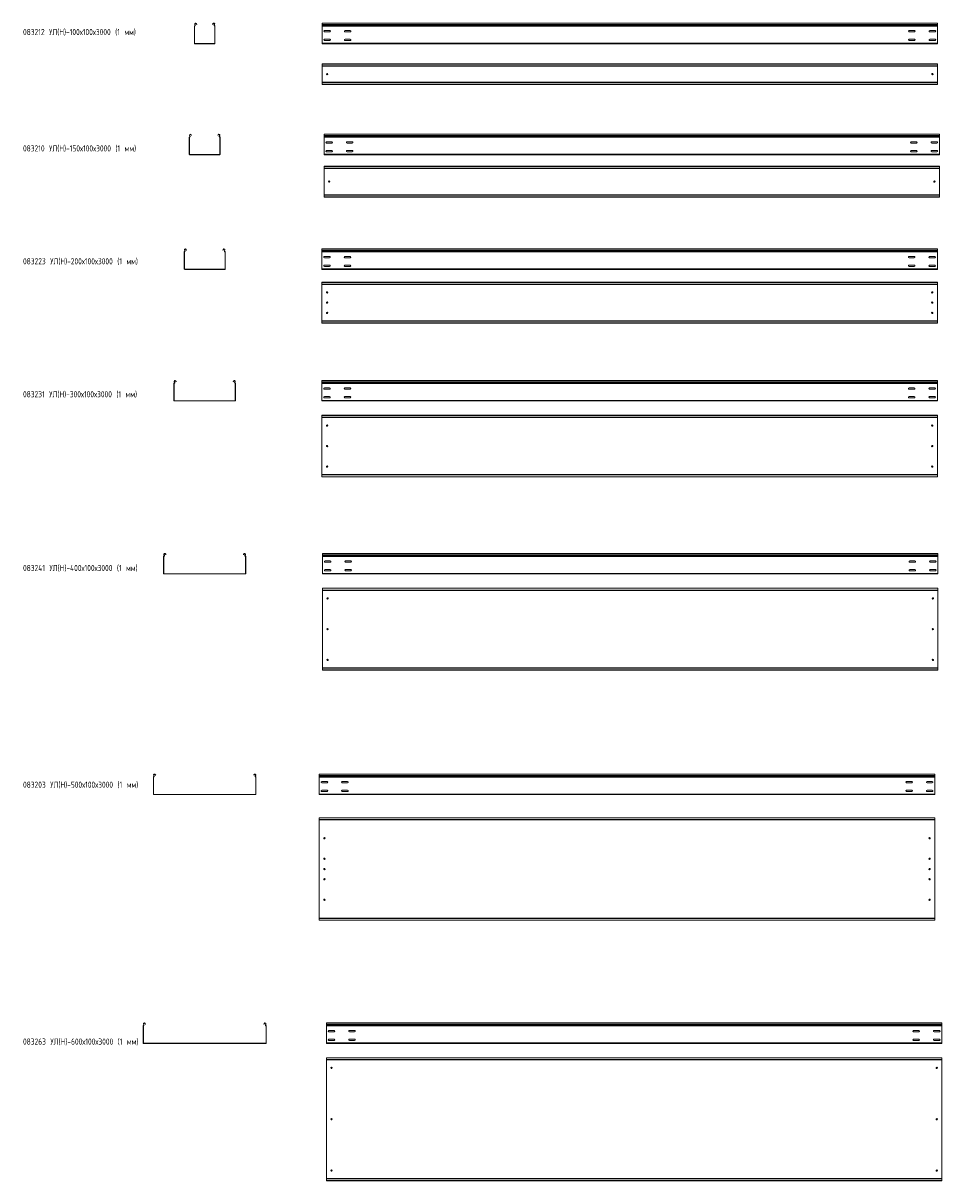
# Model space of a CAD drawing. Header units: millimetres. Extents: x -789 to 3689, y -6202 to -562.
import ezdxf

# ---------------------------------------------------------------- set-up
doc = ezdxf.new("R2010")
doc.units = ezdxf.units.MM
doc.styles.add('SLDTEXTSTYLE0', font='TXT', dxfattribs={"width": 0.7, "bigfont": 'bigfont'})

msp = doc.modelspace()

# ---------------------------------------------------------------- linework, layer by layer
at = {"color": 7, "linetype": 'Continuous', "lineweight": 15}
for p, q in [((3668.3, -562.5), (668.3, -562.5)), ((668.3, -569.1), (668.3, -562.5)), ((3668.3, -569.1), (3668.3, -562.5)), ((47.2, -576.8), (46.2, -576.8)), ((46.2, -660), (46.2, -576.8)), ((47.2, -660), (47.2, -576.8)), ((47.5, -575.1), (47.8, -576)), ((48.6, -568.6), (47.7, -569.1)), ((49, -571.5), (47.7, -569.1)), ((49.9, -571), (48.6, -568.6)), ((49, -571.5), (49.9, -571)), ((55.6, -564.9), (54.8, -565.3)), ((54.8, -565.3), (56.5, -568.6)), ((55.6, -564.9), (57.4, -568.1)), ((57.4, -568.1), (56.5, -568.6)), ((135, -568.1), (136.7, -564.9)), ((135.8, -568.6), (135, -568.1)), ((135.8, -568.6), (137.6, -565.3)), ((137.6, -565.3), (136.7, -564.9)), ((143.8, -568.6), (142.5, -571)), ((142.5, -571), (143.4, -571.5)), ((144.6, -569.1), (143.4, -571.5)), ((144.6, -569.1), (143.8, -568.6)), ((144.9, -575.1), (144.6, -576)), ((146.2, -576.8), (145.2, -576.8)), ((145.2, -576.8), (145.2, -660)), ((146.2, -576.8), (146.2, -660)), ((3668.3, -569.1), (668.3, -569.1)), ((668.3, -571.5), (668.3, -569.1)), ((3668.3, -571.5), (668.3, -571.5)), ((668.3, -575.1), (668.3, -571.5)), ((3668.3, -575.1), (668.3, -575.1)), ((668.3, -576.8), (668.3, -575.1)), ((3668.3, -576.8), (668.3, -576.8)), ((668.3, -660), (668.3, -576.8)), ((706, -598.7), (680.5, -598.7)), ((680.5, -605.2), (706, -605.2)), ((806, -598.7), (780.5, -598.7)), ((780.5, -605.2), (806, -605.2)), ((3530.5, -598.7), (3556, -598.7)), ((3556, -605.2), (3530.5, -605.2)), ((3630.5, -598.7), (3656, -598.7)), ((3656, -605.2), (3630.5, -605.2)), ((3668.3, -571.5), (3668.3, -569.1)), ((3668.3, -575.1), (3668.3, -571.5)), ((3668.3, -576.8), (3668.3, -575.1)), ((3668.3, -660), (3668.3, -576.8)), ((46.2, -660), (47.2, -660)), ((48.7, -661.5), (48.7, -662.5)), ((143.7, -661.5), (48.7, -661.5)), ((143.7, -662.5), (48.7, -662.5)), ((143.7, -662.5), (143.7, -661.5)), ((145.2, -660), (146.2, -660)), ((3668.3, -660), (668.3, -660)), ((668.3, -662.5), (668.3, -660)), ((3668.3, -662.5), (668.3, -662.5)), ((706, -641.2), (680.5, -641.2)), ((680.5, -647.7), (706, -647.7)), ((806, -641.2), (780.5, -641.2)), ((780.5, -647.7), (806, -647.7)), ((3530.5, -641.2), (3556, -641.2)), ((3556, -647.7), (3530.5, -647.7)), ((3630.5, -641.2), (3656, -641.2)), ((3656, -647.7), (3630.5, -647.7)), ((3668.3, -662.5), (3668.3, -660)), ((3668.3, -760.7), (668.3, -760.7)), ((668.3, -761.7), (668.3, -760.7)), ((3668.3, -761.7), (668.3, -761.7)), ((668.3, -770.2), (668.3, -761.7)), ((3668.3, -770.2), (668.3, -770.2)), ((668.3, -772), (668.3, -770.2)), ((3668.3, -772), (668.3, -772)), ((668.3, -772), (668.3, -849.5)), ((3668.3, -761.7), (3668.3, -760.7)), ((3668.3, -770.2), (3668.3, -761.7)), ((3668.3, -772), (3668.3, -770.2)), ((3668.3, -772), (3668.3, -849.5)), ((3668.3, -849.5), (668.3, -849.5)), ((668.3, -851.3), (668.3, -849.5)), ((3668.3, -851.3), (668.3, -851.3)), ((668.3, -859.7), (668.3, -851.3)), ((668.3, -859.7), (3668.3, -859.7)), ((668.3, -860.7), (668.3, -859.7)), ((3668.3, -860.7), (668.3, -860.7)), ((3668.3, -851.3), (3668.3, -849.5)), ((3668.3, -859.7), (3668.3, -851.3)), ((3668.3, -860.7), (3668.3, -859.7)), ((22.2, -1118.2), (21.2, -1118.2)), ((21.2, -1201.4), (21.2, -1118.2)), ((22.2, -1201.4), (22.2, -1118.2)), ((22.5, -1116.4), (22.8, -1117.4)), ((23.6, -1110), (22.7, -1110.5)), ((24, -1112.9), (22.7, -1110.5)), ((24.9, -1112.4), (23.6, -1110)), ((24, -1112.9), (24.9, -1112.4)), ((30.6, -1106.2), (29.8, -1106.7)), ((29.8, -1106.7), (31.5, -1110)), ((30.6, -1106.2), (32.4, -1109.5)), ((32.4, -1109.5), (31.5, -1110)), ((160, -1109.5), (161.7, -1106.2)), ((160.8, -1110), (160, -1109.5)), ((160.8, -1110), (162.6, -1106.7)), ((162.6, -1106.7), (161.7, -1106.2)), ((168.8, -1110), (167.5, -1112.4)), ((167.5, -1112.4), (168.4, -1112.9)), ((169.6, -1110.5), (168.4, -1112.9)), ((169.6, -1110.5), (168.8, -1110)), ((169.9, -1116.4), (169.6, -1117.4)), ((171.2, -1118.2), (170.2, -1118.2)), ((170.2, -1118.2), (170.2, -1201.4)), ((171.2, -1118.2), (171.2, -1201.4)), ((3677.8, -1103.9), (677.8, -1103.9)), ((677.8, -1110.5), (677.8, -1103.9)), ((3677.8, -1110.5), (677.8, -1110.5)), ((677.8, -1112.9), (677.8, -1110.5)), ((3677.8, -1112.9), (677.8, -1112.9)), ((677.8, -1116.4), (677.8, -1112.9)), ((3677.8, -1116.4), (677.8, -1116.4)), ((677.8, -1118.2), (677.8, -1116.4)), ((3677.8, -1118.2), (677.8, -1118.2)), ((677.8, -1201.4), (677.8, -1118.2)), ((3677.8, -1110.5), (3677.8, -1103.9)), ((3677.8, -1112.9), (3677.8, -1110.5)), ((3677.8, -1116.4), (3677.8, -1112.9)), ((3677.8, -1118.2), (3677.8, -1116.4)), ((3677.8, -1201.4), (3677.8, -1118.2)), ((715.6, -1140.1), (690.1, -1140.1)), ((690.1, -1146.6), (715.6, -1146.6)), ((715.6, -1182.6), (690.1, -1182.6)), ((815.6, -1140.1), (790.1, -1140.1)), ((790.1, -1146.6), (815.6, -1146.6)), ((815.6, -1182.6), (790.1, -1182.6)), ((3540.1, -1140.1), (3565.6, -1140.1)), ((3565.6, -1146.6), (3540.1, -1146.6)), ((3540.1, -1182.6), (3565.6, -1182.6)), ((3640.1, -1140.1), (3665.6, -1140.1)), ((3665.6, -1146.6), (3640.1, -1146.6)), ((3640.1, -1182.6), (3665.6, -1182.6)), ((21.2, -1201.4), (22.2, -1201.4)), ((23.7, -1202.9), (23.7, -1203.9)), ((168.7, -1202.9), (23.7, -1202.9)), ((168.7, -1203.9), (23.7, -1203.9)), ((168.7, -1203.9), (168.7, -1202.9)), ((170.2, -1201.4), (171.2, -1201.4)), ((3677.8, -1201.4), (677.8, -1201.4)), ((677.8, -1203.9), (677.8, -1201.4)), ((3677.8, -1203.9), (677.8, -1203.9)), ((690.1, -1189.1), (715.6, -1189.1)), ((790.1, -1189.1), (815.6, -1189.1)), ((3565.6, -1189.1), (3540.1, -1189.1)), ((3665.6, -1189.1), (3640.1, -1189.1)), ((3677.8, -1203.9), (3677.8, -1201.4)), ((3677.8, -1259.6), (677.8, -1259.6)), ((677.8, -1260.6), (677.8, -1259.6)), ((3677.8, -1260.6), (677.8, -1260.6)), ((677.8, -1269.1), (677.8, -1260.6)), ((3677.8, -1269.1), (677.8, -1269.1)), ((677.8, -1270.8), (677.8, -1269.1)), ((3677.8, -1270.8), (677.8, -1270.8)), ((677.8, -1270.8), (677.8, -1398.4)), ((3677.8, -1260.6), (3677.8, -1259.6)), ((3677.8, -1269.1), (3677.8, -1260.6)), ((3677.8, -1270.8), (3677.8, -1269.1)), ((3677.8, -1270.8), (3677.8, -1398.4)), ((3677.8, -1398.4), (677.8, -1398.4)), ((677.8, -1400.1), (677.8, -1398.4)), ((3677.8, -1400.1), (677.8, -1400.1)), ((677.8, -1408.6), (677.8, -1400.1)), ((677.8, -1408.6), (3677.8, -1408.6)), ((677.8, -1409.6), (677.8, -1408.6)), ((3677.8, -1409.6), (677.8, -1409.6)), ((3677.8, -1400.1), (3677.8, -1398.4)), ((3677.8, -1408.6), (3677.8, -1400.1)), ((3677.8, -1409.6), (3677.8, -1408.6)), ((-2.8, -1676.7), (-3.8, -1676.7)), ((-3.8, -1759.8), (-3.8, -1676.7)), ((-2.8, -1759.8), (-2.8, -1676.7)), ((-2.5, -1674.9), (-2.2, -1675.9)), ((-1.4, -1668.5), (-2.3, -1669)), ((-1, -1671.3), (-2.3, -1669)), ((-0.1, -1670.9), (-1.4, -1668.5)), ((-1, -1671.3), (-0.1, -1670.9)), ((5.6, -1664.7), (4.8, -1665.2)), ((4.8, -1665.2), (5.1, -1665.8)), ((5.1, -1665.8), (6, -1665.3)), ((6.5, -1668.5), (5.1, -1665.8)), ((5.6, -1664.7), (6, -1665.3)), ((6, -1665.3), (7.4, -1668)), ((7.4, -1668), (6.5, -1668.5)), ((185, -1668), (186.4, -1665.3)), ((185.8, -1668.5), (185, -1668)), ((187.3, -1665.8), (185.8, -1668.5)), ((186.4, -1665.3), (186.7, -1664.7)), ((186.4, -1665.3), (187.3, -1665.8)), ((187.6, -1665.2), (186.7, -1664.7)), ((187.3, -1665.8), (187.6, -1665.2)), ((193.8, -1668.5), (192.5, -1670.9)), ((192.5, -1670.9), (193.4, -1671.3)), ((194.6, -1669), (193.4, -1671.3)), ((194.6, -1669), (193.8, -1668.5)), ((194.9, -1674.9), (194.6, -1675.9)), ((196.2, -1676.7), (195.2, -1676.7)), ((195.2, -1676.7), (195.2, -1759.8)), ((196.2, -1676.7), (196.2, -1759.8)), ((3667.4, -1662.3), (667.4, -1662.3)), ((667.4, -1669), (667.4, -1662.3)), ((3667.4, -1669), (667.4, -1669)), ((667.4, -1671.3), (667.4, -1669)), ((3667.4, -1671.3), (667.4, -1671.3)), ((667.4, -1674.9), (667.4, -1671.3)), ((3667.4, -1674.9), (667.4, -1674.9)), ((667.4, -1676.7), (667.4, -1674.9)), ((3667.4, -1676.7), (667.4, -1676.7)), ((667.4, -1759.8), (667.4, -1676.7)), ((3667.4, -1669), (3667.4, -1662.3)), ((3667.4, -1671.3), (3667.4, -1669)), ((3667.4, -1674.9), (3667.4, -1671.3)), ((3667.4, -1676.7), (3667.4, -1674.9)), ((3667.4, -1759.8), (3667.4, -1676.7)), ((705.1, -1698.6), (679.6, -1698.6)), ((679.6, -1705.1), (705.1, -1705.1)), ((705.1, -1741.1), (679.6, -1741.1)), ((679.6, -1747.6), (705.1, -1747.6)), ((805.1, -1698.6), (779.6, -1698.6)), ((779.6, -1705.1), (805.1, -1705.1)), ((805.1, -1741.1), (779.6, -1741.1)), ((779.6, -1747.6), (805.1, -1747.6)), ((3529.6, -1698.6), (3555.1, -1698.6)), ((3555.1, -1705.1), (3529.6, -1705.1)), ((3529.6, -1741.1), (3555.1, -1741.1)), ((3555.1, -1747.6), (3529.6, -1747.6)), ((3629.6, -1698.6), (3655.1, -1698.6)), ((3655.1, -1705.1), (3629.6, -1705.1)), ((3629.6, -1741.1), (3655.1, -1741.1)), ((3655.1, -1747.6), (3629.6, -1747.6)), ((-3.8, -1759.8), (-2.8, -1759.8)), ((-1.3, -1761.3), (-1.3, -1762.3)), ((193.7, -1761.3), (-1.3, -1761.3)), ((193.7, -1762.3), (-1.3, -1762.3)), ((193.7, -1762.3), (193.7, -1761.3)), ((195.2, -1759.8), (196.2, -1759.8)), ((3667.4, -1759.8), (667.4, -1759.8)), ((667.4, -1762.3), (667.4, -1759.8)), ((3667.4, -1762.3), (667.4, -1762.3)), ((3667.4, -1762.3), (3667.4, -1759.8)), ((3667.4, -1824.2), (667.4, -1824.2)), ((667.4, -1825.2), (667.4, -1824.2)), ((3667.4, -1825.2), (667.4, -1825.2)), ((667.4, -1833.6), (667.4, -1825.2)), ((3667.4, -1833.6), (667.4, -1833.6)), ((667.4, -1834), (667.4, -1833.6)), ((667.4, -1834), (670.4, -1835.4)), ((667.4, -1834), (667.4, -2014.4)), ((3664.4, -1835.4), (670.4, -1835.4)), ((3664.4, -1835.4), (3667.4, -1834)), ((3667.4, -1825.2), (3667.4, -1824.2)), ((3667.4, -1833.6), (3667.4, -1825.2)), ((3667.4, -1834), (3667.4, -1833.6)), ((3667.4, -1834), (3667.4, -2014.4)), ((670.4, -2013), (667.4, -2014.4)), ((667.4, -2014.7), (667.4, -2014.4)), ((3667.4, -2014.7), (667.4, -2014.7)), ((667.4, -2023.2), (667.4, -2014.7)), ((667.4, -2023.2), (3667.4, -2023.2)), ((667.4, -2024.2), (667.4, -2023.2)), ((3667.4, -2024.2), (667.4, -2024.2)), ((3664.4, -2013), (670.4, -2013)), ((3667.4, -2014.4), (3664.4, -2013)), ((3667.4, -2014.7), (3667.4, -2014.4)), ((3667.4, -2023.2), (3667.4, -2014.7)), ((3667.4, -2024.2), (3667.4, -2023.2)), ((-51.4, -2309.4), (-52.3, -2309.8)), ((-51, -2312.2), (-52.3, -2309.8)), ((-50.1, -2311.8), (-51.4, -2309.4)), ((-51, -2312.2), (-50.1, -2311.8)), ((-44.4, -2305.6), (-45.2, -2306.1)), ((-45.2, -2306.1), (-44.9, -2306.7)), ((-44.9, -2306.7), (-44, -2306.2)), ((-43.5, -2309.3), (-44.9, -2306.7)), ((-44.4, -2305.6), (-44, -2306.2)), ((-44, -2306.2), (-42.6, -2308.9)), ((-42.6, -2308.9), (-43.5, -2309.3)), ((235, -2308.9), (236.4, -2306.2)), ((235.8, -2309.3), (235, -2308.9)), ((237.3, -2306.7), (235.8, -2309.3)), ((236.4, -2306.2), (236.7, -2305.6)), ((236.4, -2306.2), (237.3, -2306.7)), ((237.6, -2306.1), (236.7, -2305.6)), ((237.3, -2306.7), (237.6, -2306.1)), ((243.8, -2309.4), (242.5, -2311.8)), ((242.5, -2311.8), (243.4, -2312.2)), ((244.6, -2309.8), (243.4, -2312.2)), ((244.6, -2309.8), (243.8, -2309.4)), ((3667.5, -2303.2), (667.5, -2303.2)), ((667.5, -2309.8), (667.5, -2303.2)), ((3667.5, -2309.8), (667.5, -2309.8)), ((667.5, -2312.2), (667.5, -2309.8)), ((3667.5, -2312.2), (667.5, -2312.2)), ((667.5, -2315.8), (667.5, -2312.2)), ((3667.5, -2309.8), (3667.5, -2303.2)), ((3667.5, -2312.2), (3667.5, -2309.8)), ((3667.5, -2315.8), (3667.5, -2312.2)), ((-52.8, -2317.5), (-53.8, -2317.5)), ((-53.8, -2400.7), (-53.8, -2317.5)), ((-52.8, -2400.7), (-52.8, -2317.5)), ((-52.5, -2315.8), (-52.2, -2316.8)), ((244.9, -2315.8), (244.6, -2316.8)), ((246.2, -2317.5), (245.2, -2317.5)), ((245.2, -2317.5), (245.2, -2400.7)), ((246.2, -2317.5), (246.2, -2400.7)), ((3667.5, -2315.8), (667.5, -2315.8)), ((667.5, -2317.5), (667.5, -2315.8)), ((3667.5, -2317.5), (667.5, -2317.5)), ((667.5, -2400.7), (667.5, -2317.5)), ((705.2, -2339.5), (679.7, -2339.5)), ((679.7, -2346), (705.2, -2346)), ((805.2, -2339.5), (779.7, -2339.5)), ((779.7, -2346), (805.2, -2346)), ((3529.7, -2339.5), (3555.2, -2339.5)), ((3555.2, -2346), (3529.7, -2346)), ((3629.7, -2339.5), (3655.2, -2339.5)), ((3655.2, -2346), (3629.7, -2346)), ((3667.5, -2317.5), (3667.5, -2315.8)), ((3667.5, -2400.7), (3667.5, -2317.5)), ((-53.8, -2400.7), (-52.8, -2400.7)), ((-51.3, -2402.2), (-51.3, -2403.2)), ((243.7, -2402.2), (-51.3, -2402.2)), ((243.7, -2403.2), (-51.3, -2403.2)), ((243.7, -2403.2), (243.7, -2402.2)), ((245.2, -2400.7), (246.2, -2400.7)), ((3667.5, -2400.7), (667.5, -2400.7)), ((667.5, -2403.2), (667.5, -2400.7)), ((3667.5, -2403.2), (667.5, -2403.2)), ((705.2, -2382), (679.7, -2382)), ((679.7, -2388.5), (705.2, -2388.5)), ((805.2, -2382), (779.7, -2382)), ((779.7, -2388.5), (805.2, -2388.5)), ((3529.7, -2382), (3555.2, -2382)), ((3555.2, -2388.5), (3529.7, -2388.5)), ((3629.7, -2382), (3655.2, -2382)), ((3655.2, -2388.5), (3629.7, -2388.5)), ((3667.5, -2403.2), (3667.5, -2400.7)), ((3667.5, -2473), (667.5, -2473)), ((667.5, -2474), (667.5, -2473)), ((3667.5, -2474), (667.5, -2474)), ((667.5, -2482.5), (667.5, -2474)), ((3667.5, -2474), (3667.5, -2473)), ((3667.5, -2482.5), (3667.5, -2474)), ((3667.5, -2482.5), (667.5, -2482.5)), ((667.5, -2482.8), (667.5, -2482.5)), ((667.5, -2482.8), (670.5, -2484.2)), ((667.5, -2482.8), (667.5, -2763.2)), ((3664.5, -2484.2), (670.5, -2484.2)), ((3664.5, -2484.2), (3667.5, -2482.8)), ((3667.5, -2482.8), (3667.5, -2482.5)), ((3667.5, -2482.8), (3667.5, -2763.2)), ((670.5, -2761.8), (667.5, -2763.2)), ((667.5, -2763.6), (667.5, -2763.2)), ((3667.5, -2763.6), (667.5, -2763.6)), ((667.5, -2772), (667.5, -2763.6)), ((3664.5, -2761.8), (670.5, -2761.8)), ((3667.5, -2763.2), (3664.5, -2761.8)), ((3667.5, -2763.6), (3667.5, -2763.2)), ((3667.5, -2772), (3667.5, -2763.6)), ((667.5, -2772), (3667.5, -2772)), ((667.5, -2773), (667.5, -2772)), ((3667.5, -2773), (667.5, -2773)), ((3667.5, -2773), (3667.5, -2772)), ((-101.4, -3152.1), (-102.3, -3152.6)), ((-101, -3155), (-102.3, -3152.6)), ((-100.1, -3154.5), (-101.4, -3152.1)), ((-101, -3155), (-100.1, -3154.5)), ((-94.4, -3148.4), (-95.2, -3148.8)), ((-95.2, -3148.8), (-94.9, -3149.5)), ((-94.9, -3149.5), (-94, -3149)), ((-93.5, -3152.1), (-94.9, -3149.5)), ((-94.4, -3148.4), (-94, -3149)), ((-94, -3149), (-92.6, -3151.6)), ((-92.6, -3151.6), (-93.5, -3152.1)), ((285, -3151.6), (286.4, -3149)), ((285.8, -3152.1), (285, -3151.6)), ((287.3, -3149.5), (285.8, -3152.1)), ((286.4, -3149), (286.7, -3148.4)), ((286.4, -3149), (287.3, -3149.5)), ((287.6, -3148.8), (286.7, -3148.4)), ((287.3, -3149.5), (287.6, -3148.8)), ((293.8, -3152.1), (292.5, -3154.5)), ((292.5, -3154.5), (293.4, -3155)), ((294.6, -3152.6), (293.4, -3155)), ((294.6, -3152.6), (293.8, -3152.1)), ((3670.6, -3146), (670.6, -3146)), ((670.6, -3152.6), (670.6, -3146)), ((3670.6, -3152.6), (670.6, -3152.6)), ((670.6, -3155), (670.6, -3152.6)), ((3670.6, -3155), (670.6, -3155)), ((670.6, -3158.6), (670.6, -3155)), ((3670.6, -3152.6), (3670.6, -3146)), ((3670.6, -3155), (3670.6, -3152.6)), ((3670.6, -3158.6), (3670.6, -3155)), ((-102.8, -3160.3), (-103.8, -3160.3)), ((-103.8, -3243.5), (-103.8, -3160.3)), ((-102.8, -3243.5), (-102.8, -3160.3)), ((-102.5, -3158.6), (-102.2, -3159.5)), ((294.9, -3158.6), (294.6, -3159.5)), ((296.2, -3160.3), (295.2, -3160.3)), ((295.2, -3160.3), (295.2, -3243.5)), ((296.2, -3160.3), (296.2, -3243.5)), ((3670.6, -3158.6), (670.6, -3158.6)), ((670.6, -3160.3), (670.6, -3158.6)), ((3670.6, -3160.3), (670.6, -3160.3)), ((670.6, -3243.5), (670.6, -3160.3)), ((708.4, -3182.2), (682.9, -3182.2)), ((682.9, -3188.7), (708.4, -3188.7)), ((808.4, -3182.2), (782.9, -3182.2)), ((782.9, -3188.7), (808.4, -3188.7)), ((3532.9, -3182.2), (3558.4, -3182.2)), ((3558.4, -3188.7), (3532.9, -3188.7)), ((3632.9, -3182.2), (3658.4, -3182.2)), ((3658.4, -3188.7), (3632.9, -3188.7)), ((3670.6, -3160.3), (3670.6, -3158.6)), ((3670.6, -3243.5), (3670.6, -3160.3)), ((-103.8, -3243.5), (-102.8, -3243.5)), ((-101.3, -3245), (-101.3, -3246)), ((293.7, -3245), (-101.3, -3245)), ((293.7, -3246), (-101.3, -3246)), ((293.7, -3246), (293.7, -3245)), ((295.2, -3243.5), (296.2, -3243.5)), ((3670.6, -3243.5), (670.6, -3243.5)), ((670.6, -3246), (670.6, -3243.5)), ((3670.6, -3246), (670.6, -3246)), ((708.4, -3224.7), (682.9, -3224.7)), ((682.9, -3231.2), (708.4, -3231.2)), ((808.4, -3224.7), (782.9, -3224.7)), ((782.9, -3231.2), (808.4, -3231.2)), ((3532.9, -3224.7), (3558.4, -3224.7)), ((3558.4, -3231.2), (3532.9, -3231.2)), ((3632.9, -3224.7), (3658.4, -3224.7)), ((3658.4, -3231.2), (3632.9, -3231.2)), ((3670.6, -3246), (3670.6, -3243.5)), ((3670.6, -3314.7), (670.6, -3314.7)), ((670.6, -3315.7), (670.6, -3314.7)), ((3670.6, -3315.7), (670.6, -3315.7)), ((670.6, -3324.2), (670.6, -3315.7)), ((3670.6, -3324.2), (670.6, -3324.2)), ((670.6, -3324.5), (670.6, -3324.2)), ((670.6, -3324.5), (673.6, -3325.9)), ((670.6, -3324.5), (670.6, -3704.9)), ((3667.6, -3325.9), (673.6, -3325.9)), ((3667.6, -3325.9), (3670.6, -3324.5)), ((3670.6, -3315.7), (3670.6, -3314.7)), ((3670.6, -3324.2), (3670.6, -3315.7)), ((3670.6, -3324.5), (3670.6, -3324.2)), ((3670.6, -3324.5), (3670.6, -3704.9)), ((673.6, -3703.5), (670.6, -3704.9)), ((670.6, -3705.3), (670.6, -3704.9)), ((3670.6, -3705.3), (670.6, -3705.3)), ((670.6, -3713.7), (670.6, -3705.3)), ((670.6, -3713.7), (3670.6, -3713.7)), ((670.6, -3714.7), (670.6, -3713.7)), ((3670.6, -3714.7), (670.6, -3714.7)), ((3667.6, -3703.5), (673.6, -3703.5)), ((3670.6, -3704.9), (3667.6, -3703.5)), ((3670.6, -3705.3), (3670.6, -3704.9)), ((3670.6, -3713.7), (3670.6, -3705.3)), ((3670.6, -3714.7), (3670.6, -3713.7)), ((-151.4, -4226.9), (-152.3, -4227.4)), ((-151, -4229.8), (-152.3, -4227.4)), ((-150.1, -4229.3), (-151.4, -4226.9)), ((-151, -4229.8), (-150.1, -4229.3)), ((-144.4, -4223.2), (-145.2, -4223.6)), ((-145.2, -4223.6), (-144.9, -4224.3)), ((-144.9, -4224.3), (-144, -4223.8)), ((-143.5, -4226.9), (-144.9, -4224.3)), ((-144.4, -4223.2), (-144, -4223.8)), ((-144, -4223.8), (-142.6, -4226.4)), ((-142.6, -4226.4), (-143.5, -4226.9)), ((335, -4226.4), (336.4, -4223.8)), ((335.8, -4226.9), (335, -4226.4)), ((337.3, -4224.3), (335.8, -4226.9)), ((336.4, -4223.8), (336.7, -4223.2)), ((336.4, -4223.8), (337.3, -4224.3)), ((337.6, -4223.6), (336.7, -4223.2)), ((337.3, -4224.3), (337.6, -4223.6)), ((343.8, -4226.9), (342.5, -4229.3)), ((342.5, -4229.3), (343.4, -4229.8)), ((344.6, -4227.4), (343.4, -4229.8)), ((344.6, -4227.4), (343.8, -4226.9)), ((3654.8, -4220.8), (654.8, -4220.8)), ((654.8, -4227.4), (654.8, -4220.8)), ((3654.8, -4227.4), (654.8, -4227.4)), ((654.8, -4229.8), (654.8, -4227.4)), ((3654.8, -4229.8), (654.8, -4229.8)), ((654.8, -4233.4), (654.8, -4229.8)), ((3654.8, -4227.4), (3654.8, -4220.8)), ((3654.8, -4229.8), (3654.8, -4227.4)), ((3654.8, -4233.4), (3654.8, -4229.8)), ((-152.8, -4235.1), (-153.8, -4235.1)), ((-153.8, -4318.3), (-153.8, -4235.1)), ((-152.8, -4318.3), (-152.8, -4235.1)), ((-152.5, -4233.4), (-152.2, -4234.3)), ((344.9, -4233.4), (344.6, -4234.3)), ((346.2, -4235.1), (345.2, -4235.1)), ((345.2, -4235.1), (345.2, -4318.3)), ((346.2, -4235.1), (346.2, -4318.3)), ((3654.8, -4233.4), (654.8, -4233.4)), ((654.8, -4235.1), (654.8, -4233.4)), ((3654.8, -4235.1), (654.8, -4235.1)), ((654.8, -4318.3), (654.8, -4235.1)), ((692.5, -4257), (667, -4257)), ((667, -4263.5), (692.5, -4263.5)), ((792.5, -4257), (767, -4257)), ((767, -4263.5), (792.5, -4263.5)), ((3517, -4257), (3542.5, -4257)), ((3542.5, -4263.5), (3517, -4263.5)), ((3617, -4257), (3642.5, -4257)), ((3642.5, -4263.5), (3617, -4263.5)), ((3654.8, -4235.1), (3654.8, -4233.4)), ((3654.8, -4318.3), (3654.8, -4235.1)), ((-153.8, -4318.3), (-152.8, -4318.3)), ((-151.3, -4319.8), (-151.3, -4320.8)), ((343.7, -4319.8), (-151.3, -4319.8)), ((343.7, -4320.8), (-151.3, -4320.8)), ((343.7, -4320.8), (343.7, -4319.8)), ((345.2, -4318.3), (346.2, -4318.3)), ((3654.8, -4318.3), (654.8, -4318.3)), ((654.8, -4320.8), (654.8, -4318.3)), ((3654.8, -4320.8), (654.8, -4320.8)), ((692.5, -4299.5), (667, -4299.5)), ((667, -4306), (692.5, -4306)), ((792.5, -4299.5), (767, -4299.5)), ((767, -4306), (792.5, -4306)), ((3517, -4299.5), (3542.5, -4299.5)), ((3542.5, -4306), (3517, -4306)), ((3617, -4299.5), (3642.5, -4299.5)), ((3642.5, -4306), (3617, -4306)), ((3654.8, -4320.8), (3654.8, -4318.3)), ((3654.8, -4433.3), (654.8, -4433.3)), ((654.8, -4434.3), (654.8, -4433.3)), ((3654.8, -4434.3), (654.8, -4434.3)), ((654.8, -4442.8), (654.8, -4434.3)), ((3654.8, -4442.8), (654.8, -4442.8)), ((654.8, -4443.1), (654.8, -4442.8)), ((654.8, -4443.1), (657.8, -4444.5)), ((654.8, -4443.1), (654.8, -4923.5)), ((3651.8, -4444.5), (657.8, -4444.5)), ((3651.8, -4444.5), (3654.8, -4443.1)), ((3654.8, -4434.3), (3654.8, -4433.3)), ((3654.8, -4442.8), (3654.8, -4434.3)), ((3654.8, -4443.1), (3654.8, -4442.8)), ((3654.8, -4443.1), (3654.8, -4923.5)), ((657.8, -4922.1), (654.8, -4923.5)), ((654.8, -4923.8), (654.8, -4923.5)), ((3654.8, -4923.8), (654.8, -4923.8)), ((654.8, -4932.3), (654.8, -4923.8)), ((654.8, -4932.3), (3654.8, -4932.3)), ((654.8, -4933.3), (654.8, -4932.3)), ((3654.8, -4933.3), (654.8, -4933.3)), ((3651.8, -4922.1), (657.8, -4922.1)), ((3654.8, -4923.5), (3651.8, -4922.1)), ((3654.8, -4923.8), (3654.8, -4923.5)), ((3654.8, -4932.3), (3654.8, -4923.8)), ((3654.8, -4933.3), (3654.8, -4932.3)), ((-202.8, -5447.3), (-203.8, -5447.3)), ((-203.8, -5530.5), (-203.8, -5447.3)), ((-202.8, -5530.5), (-202.8, -5447.3)), ((-202.5, -5445.6), (-202.2, -5446.6)), ((-201.4, -5439.2), (-202.3, -5439.7)), ((-201, -5442), (-202.3, -5439.7)), ((-200.1, -5441.6), (-201.4, -5439.2)), ((-201, -5442), (-200.1, -5441.6)), ((-194.4, -5435.4), (-195.2, -5435.9)), ((-195.2, -5435.9), (-193.5, -5439.2)), ((-194.4, -5435.4), (-192.6, -5438.7)), ((-192.6, -5438.7), (-193.5, -5439.2)), ((385, -5438.7), (386.7, -5435.4)), ((385.8, -5439.2), (385, -5438.7)), ((385.8, -5439.2), (387.6, -5435.9)), ((387.6, -5435.9), (386.7, -5435.4)), ((393.8, -5439.2), (392.5, -5441.6)), ((392.5, -5441.6), (393.4, -5442)), ((394.6, -5439.7), (393.4, -5442)), ((394.6, -5439.7), (393.8, -5439.2)), ((394.9, -5445.6), (394.6, -5446.6)), ((396.2, -5447.3), (395.2, -5447.3)), ((395.2, -5447.3), (395.2, -5530.5)), ((396.2, -5447.3), (396.2, -5530.5)), ((3689.4, -5433), (689.4, -5433)), ((689.4, -5439.7), (689.4, -5433)), ((3689.4, -5439.7), (689.4, -5439.7)), ((689.4, -5442), (689.4, -5439.7)), ((3689.4, -5442), (689.4, -5442)), ((689.4, -5445.6), (689.4, -5442)), ((3689.4, -5445.6), (689.4, -5445.6)), ((689.4, -5447.3), (689.4, -5445.6)), ((3689.4, -5447.3), (689.4, -5447.3)), ((689.4, -5530.5), (689.4, -5447.3)), ((727.2, -5469.3), (701.7, -5469.3)), ((827.2, -5469.3), (801.7, -5469.3)), ((3551.7, -5469.3), (3577.2, -5469.3)), ((3651.7, -5469.3), (3677.2, -5469.3)), ((3689.4, -5439.7), (3689.4, -5433)), ((3689.4, -5442), (3689.4, -5439.7)), ((3689.4, -5445.6), (3689.4, -5442)), ((3689.4, -5447.3), (3689.4, -5445.6)), ((3689.4, -5530.5), (3689.4, -5447.3)), ((701.7, -5475.8), (727.2, -5475.8)), ((727.2, -5511.8), (701.7, -5511.8)), ((701.7, -5518.3), (727.2, -5518.3)), ((801.7, -5475.8), (827.2, -5475.8)), ((827.2, -5511.8), (801.7, -5511.8)), ((801.7, -5518.3), (827.2, -5518.3)), ((3577.2, -5475.8), (3551.7, -5475.8)), ((3551.7, -5511.8), (3577.2, -5511.8)), ((3577.2, -5518.3), (3551.7, -5518.3)), ((3677.2, -5475.8), (3651.7, -5475.8)), ((3651.7, -5511.8), (3677.2, -5511.8)), ((3677.2, -5518.3), (3651.7, -5518.3)), ((-203.8, -5530.5), (-202.8, -5530.5)), ((-201.3, -5532), (-201.3, -5533)), ((393.7, -5532), (-201.3, -5532)), ((393.7, -5533), (-201.3, -5533)), ((393.7, -5533), (393.7, -5532)), ((395.2, -5530.5), (396.2, -5530.5)), ((3689.4, -5530.5), (689.4, -5530.5)), ((689.4, -5533), (689.4, -5530.5)), ((3689.4, -5533), (689.4, -5533)), ((3689.4, -5533), (3689.4, -5530.5)), ((3689.4, -5602.5), (689.4, -5602.5)), ((689.4, -5603.5), (689.4, -5602.5)), ((3689.4, -5603.5), (689.4, -5603.5)), ((689.4, -5611.9), (689.4, -5603.5)), ((3689.4, -5611.9), (689.4, -5611.9)), ((689.4, -5613.7), (689.4, -5611.9)), ((3689.4, -5613.7), (689.4, -5613.7)), ((689.4, -5613.7), (689.4, -6191.3)), ((3689.4, -5603.5), (3689.4, -5602.5)), ((3689.4, -5611.9), (3689.4, -5603.5)), ((3689.4, -5613.7), (3689.4, -5611.9)), ((3689.4, -5613.7), (3689.4, -6191.3)), ((3689.4, -6191.3), (689.4, -6191.3)), ((689.4, -6193), (689.4, -6191.3)), ((3689.4, -6193), (689.4, -6193)), ((689.4, -6201.5), (689.4, -6193)), ((689.4, -6201.5), (3689.4, -6201.5)), ((689.4, -6202.5), (689.4, -6201.5)), ((3689.4, -6202.5), (689.4, -6202.5)), ((3689.4, -6193), (3689.4, -6191.3)), ((3689.4, -6201.5), (3689.4, -6193)), ((3689.4, -6202.5), (3689.4, -6201.5))]:
    msp.add_line(p, q, dxfattribs=at)
for centre in [(693.3, -810.7), (3643.3, -810.7), (702.8, -1334.6), (3652.8, -1334.6), (692.4, -1874.2), (3642.4, -1874.2), (692.4, -1924.2), (692.4, -1974.2), (3642.4, -1924.2), (3642.4, -1974.2), (692.5, -2523), (3642.5, -2523), (692.5, -2623), (3642.5, -2623), (692.5, -2723), (3642.5, -2723), (695.6, -3364.7), (3645.6, -3364.7), (695.6, -3514.7), (3645.6, -3514.7), (695.6, -3664.7), (3645.6, -3664.7), (679.8, -4533.3), (3629.8, -4533.3), (679.8, -4633.3), (679.8, -4683.3), (3629.8, -4633.3), (3629.8, -4683.3), (679.8, -4733.3), (3629.8, -4733.3), (679.8, -4833.3), (3629.8, -4833.3), (714.4, -5652.5), (3664.4, -5652.5), (714.4, -5902.5), (3664.4, -5902.5), (714.4, -6152.5), (3664.4, -6152.5)]:
    msp.add_circle(centre, 3.25, dxfattribs=at)
for centre, radius, start, end in [((51.7, -567), 4.5, 28.0725, 208.0725), ((51.7, -567), 3.5, 28.0725, 208.0725), ((140.7, -567), 4.5, 331.9275, 151.9275), ((140.7, -567), 3.5, 331.9275, 151.9275), ((48, -576.8), 1.8, 106.2863, 180), ((48, -576.8), 0.8, 106.2863, 180), ((46.8, -572.7), 2.5, 286.2863, 28.0725), ((46.8, -572.7), 3.5, 286.2863, 28.0725), ((145.6, -572.7), 3.5, 151.9275, 253.7137), ((145.6, -572.7), 2.5, 151.9275, 253.7137), ((144.4, -576.8), 0.8, 0, 73.7137), ((144.4, -576.8), 1.8, 0, 73.7137), ((680.5, -602), 3.25, 90, 270), ((706, -602), 3.25, 270, 90), ((780.5, -602), 3.25, 90, 270), ((806, -602), 3.25, 270, 90), ((3530.5, -602), 3.25, 90, 270), ((3556, -602), 3.25, 270, 90), ((3630.5, -602), 3.25, 90, 270), ((3656, -602), 3.25, 270, 90), ((48.7, -660), 2.5, 180, 270), ((48.7, -660), 1.5, 180, 270), ((143.7, -660), 1.5, 270, 0), ((143.7, -660), 2.5, 270, 0), ((680.5, -644.5), 3.25, 90, 270), ((706, -644.5), 3.25, 270, 90), ((780.5, -644.5), 3.25, 90, 270), ((806, -644.5), 3.25, 270, 90), ((3530.5, -644.5), 3.25, 90, 270), ((3556, -644.5), 3.25, 270, 90), ((3630.5, -644.5), 3.25, 90, 270), ((3656, -644.5), 3.25, 270, 90), ((23, -1118.2), 1.8, 106.2863, 180), ((26.7, -1108.4), 4.5, 28.0725, 208.0725), ((23, -1118.2), 0.8, 106.2863, 180), ((21.8, -1114), 2.5, 286.2863, 28.0725), ((21.8, -1114), 3.5, 286.2863, 28.0725), ((26.7, -1108.4), 3.5, 28.0725, 208.0725), ((165.7, -1108.4), 4.5, 331.9275, 151.9275), ((165.7, -1108.4), 3.5, 331.9275, 151.9275), ((170.6, -1114), 3.5, 151.9275, 253.7137), ((170.6, -1114), 2.5, 151.9275, 253.7137), ((169.4, -1118.2), 0.8, 0, 73.7137), ((169.4, -1118.2), 1.8, 0, 73.7137), ((690.1, -1143.4), 3.25, 90, 270), ((690.1, -1185.9), 3.25, 90, 270), ((715.6, -1143.4), 3.25, 270, 90), ((715.6, -1185.9), 3.25, 270, 90), ((790.1, -1143.4), 3.25, 90, 270), ((790.1, -1185.9), 3.25, 90, 270), ((815.6, -1143.4), 3.25, 270, 90), ((815.6, -1185.9), 3.25, 270, 90), ((3540.1, -1143.4), 3.25, 90, 270), ((3540.1, -1185.9), 3.25, 90, 270), ((3565.6, -1143.4), 3.25, 270, 90), ((3565.6, -1185.9), 3.25, 270, 90), ((3640.1, -1143.4), 3.25, 90, 270), ((3640.1, -1185.9), 3.25, 90, 270), ((3665.6, -1143.4), 3.25, 270, 90), ((3665.6, -1185.9), 3.25, 270, 90), ((23.7, -1201.4), 2.5, 180, 270), ((23.7, -1201.4), 1.5, 180, 270), ((168.7, -1201.4), 1.5, 270, 0), ((168.7, -1201.4), 2.5, 270, 0), ((-2, -1676.7), 1.8, 106.2863, 180), ((1.7, -1666.8), 4.5, 28.0725, 208.0725), ((-2, -1676.7), 0.8, 106.2863, 180), ((-3.2, -1672.5), 2.5, 286.2863, 28.0725), ((-3.2, -1672.5), 3.5, 286.2863, 28.0725), ((1.7, -1666.8), 3.5, 28.0725, 208.0725), ((190.7, -1666.8), 4.5, 331.9275, 151.9275), ((190.7, -1666.8), 3.5, 331.9275, 151.9275), ((195.6, -1672.5), 3.5, 151.9275, 253.7137), ((195.6, -1672.5), 2.5, 151.9275, 253.7137), ((194.4, -1676.7), 0.8, 0, 73.7137), ((194.4, -1676.7), 1.8, 0, 73.7137), ((679.6, -1701.8), 3.25, 90, 270), ((679.6, -1744.3), 3.25, 90, 270), ((705.1, -1701.8), 3.25, 270, 90), ((705.1, -1744.3), 3.25, 270, 90), ((779.6, -1701.8), 3.25, 90, 270), ((779.6, -1744.3), 3.25, 90, 270), ((805.1, -1701.8), 3.25, 270, 90), ((805.1, -1744.3), 3.25, 270, 90), ((3529.6, -1701.8), 3.25, 90, 270), ((3529.6, -1744.3), 3.25, 90, 270), ((3555.1, -1701.8), 3.25, 270, 90), ((3555.1, -1744.3), 3.25, 270, 90), ((3629.6, -1701.8), 3.25, 90, 270), ((3629.6, -1744.3), 3.25, 90, 270), ((3655.1, -1701.8), 3.25, 270, 90), ((3655.1, -1744.3), 3.25, 270, 90), ((-1.3, -1759.8), 2.5, 180, 270), ((-1.3, -1759.8), 1.5, 180, 270), ((193.7, -1759.8), 1.5, 270, 0), ((193.7, -1759.8), 2.5, 270, 0), ((-48.3, -2307.7), 4.5, 28.0725, 208.0725), ((-53.2, -2313.4), 2.5, 286.2863, 28.0725), ((-53.2, -2313.4), 3.5, 286.2863, 28.0725), ((-48.3, -2307.7), 3.5, 28.0725, 208.0725), ((240.7, -2307.7), 4.5, 331.9275, 151.9275), ((240.7, -2307.7), 3.5, 331.9275, 151.9275), ((245.6, -2313.4), 3.5, 151.9275, 253.7137), ((245.6, -2313.4), 2.5, 151.9275, 253.7137), ((-52, -2317.5), 1.8, 106.2863, 180), ((-52, -2317.5), 0.8, 106.2863, 180), ((244.4, -2317.5), 0.8, 0, 73.7137), ((244.4, -2317.5), 1.8, 0, 73.7137), ((679.7, -2342.7), 3.25, 90, 270), ((705.2, -2342.7), 3.25, 270, 90), ((779.7, -2342.7), 3.25, 90, 270), ((805.2, -2342.7), 3.25, 270, 90), ((3529.7, -2342.7), 3.25, 90, 270), ((3555.2, -2342.7), 3.25, 270, 90), ((3629.7, -2342.7), 3.25, 90, 270), ((3655.2, -2342.7), 3.25, 270, 90), ((-51.3, -2400.7), 2.5, 180, 270), ((-51.3, -2400.7), 1.5, 180, 270), ((243.7, -2400.7), 1.5, 270, 0), ((243.7, -2400.7), 2.5, 270, 0), ((679.7, -2385.2), 3.25, 90, 270), ((705.2, -2385.2), 3.25, 270, 90), ((779.7, -2385.2), 3.25, 90, 270), ((805.2, -2385.2), 3.25, 270, 90), ((3529.7, -2385.2), 3.25, 90, 270), ((3555.2, -2385.2), 3.25, 270, 90), ((3629.7, -2385.2), 3.25, 90, 270), ((3655.2, -2385.2), 3.25, 270, 90), ((-98.3, -3150.5), 4.5, 28.0725, 208.0725), ((-103.2, -3156.2), 2.5, 286.2863, 28.0725), ((-103.2, -3156.2), 3.5, 286.2863, 28.0725), ((-98.3, -3150.5), 3.5, 28.0725, 208.0725), ((290.7, -3150.5), 4.5, 331.9275, 151.9275), ((290.7, -3150.5), 3.5, 331.9275, 151.9275), ((295.6, -3156.2), 3.5, 151.9275, 253.7137), ((295.6, -3156.2), 2.5, 151.9275, 253.7137), ((-102, -3160.3), 1.8, 106.2863, 180), ((-102, -3160.3), 0.8, 106.2863, 180), ((294.4, -3160.3), 0.8, 0, 73.7137), ((294.4, -3160.3), 1.8, 0, 73.7137), ((682.9, -3185.5), 3.25, 90, 270), ((708.4, -3185.5), 3.25, 270, 90), ((782.9, -3185.5), 3.25, 90, 270), ((808.4, -3185.5), 3.25, 270, 90), ((3532.9, -3185.5), 3.25, 90, 270), ((3558.4, -3185.5), 3.25, 270, 90), ((3632.9, -3185.5), 3.25, 90, 270), ((3658.4, -3185.5), 3.25, 270, 90), ((-101.3, -3243.5), 2.5, 180, 270), ((-101.3, -3243.5), 1.5, 180, 270), ((293.7, -3243.5), 1.5, 270, 0), ((293.7, -3243.5), 2.5, 270, 0), ((682.9, -3228), 3.25, 90, 270), ((708.4, -3228), 3.25, 270, 90), ((782.9, -3228), 3.25, 90, 270), ((808.4, -3228), 3.25, 270, 90), ((3532.9, -3228), 3.25, 90, 270), ((3558.4, -3228), 3.25, 270, 90), ((3632.9, -3228), 3.25, 90, 270), ((3658.4, -3228), 3.25, 270, 90), ((-148.3, -4225.3), 4.5, 28.0725, 208.0725), ((-153.2, -4231), 2.5, 286.2863, 28.0725), ((-153.2, -4231), 3.5, 286.2863, 28.0725), ((-148.3, -4225.3), 3.5, 28.0725, 208.0725), ((340.7, -4225.3), 4.5, 331.9275, 151.9275), ((340.7, -4225.3), 3.5, 331.9275, 151.9275), ((345.6, -4231), 3.5, 151.9275, 253.7137), ((345.6, -4231), 2.5, 151.9275, 253.7137), ((-152, -4235.1), 1.8, 106.2863, 180), ((-152, -4235.1), 0.8, 106.2863, 180), ((344.4, -4235.1), 0.8, 0, 73.7137), ((344.4, -4235.1), 1.8, 0, 73.7137), ((667, -4260.3), 3.25, 90, 270), ((692.5, -4260.3), 3.25, 270, 90), ((767, -4260.3), 3.25, 90, 270), ((792.5, -4260.3), 3.25, 270, 90), ((3517, -4260.3), 3.25, 90, 270), ((3542.5, -4260.3), 3.25, 270, 90), ((3617, -4260.3), 3.25, 90, 270), ((3642.5, -4260.3), 3.25, 270, 90), ((-151.3, -4318.3), 2.5, 180, 270), ((-151.3, -4318.3), 1.5, 180, 270), ((343.7, -4318.3), 1.5, 270, 0), ((343.7, -4318.3), 2.5, 270, 0), ((667, -4302.8), 3.25, 90, 270), ((692.5, -4302.8), 3.25, 270, 90), ((767, -4302.8), 3.25, 90, 270), ((792.5, -4302.8), 3.25, 270, 90), ((3517, -4302.8), 3.25, 90, 270), ((3542.5, -4302.8), 3.25, 270, 90), ((3617, -4302.8), 3.25, 90, 270), ((3642.5, -4302.8), 3.25, 270, 90), ((-202, -5447.3), 1.8, 106.2863, 180), ((-198.3, -5437.5), 4.5, 28.0725, 208.0725), ((-202, -5447.3), 0.8, 106.2863, 180), ((-203.2, -5443.2), 2.5, 286.2863, 28.0725), ((-203.2, -5443.2), 3.5, 286.2863, 28.0725), ((-198.3, -5437.5), 3.5, 28.0725, 208.0725), ((390.7, -5437.5), 4.5, 331.9275, 151.9275), ((390.7, -5437.5), 3.5, 331.9275, 151.9275), ((395.6, -5443.2), 3.5, 151.9275, 253.7137), ((395.6, -5443.2), 2.5, 151.9275, 253.7137), ((394.4, -5447.3), 0.8, 0, 73.7137), ((394.4, -5447.3), 1.8, 0, 73.7137), ((701.7, -5472.5), 3.25, 90, 270), ((727.2, -5472.5), 3.25, 270, 90), ((801.7, -5472.5), 3.25, 90, 270), ((827.2, -5472.5), 3.25, 270, 90), ((3551.7, -5472.5), 3.25, 90, 270), ((3577.2, -5472.5), 3.25, 270, 90), ((3651.7, -5472.5), 3.25, 90, 270), ((3677.2, -5472.5), 3.25, 270, 90), ((701.7, -5515), 3.25, 90, 270), ((727.2, -5515), 3.25, 270, 90), ((801.7, -5515), 3.25, 90, 270), ((827.2, -5515), 3.25, 270, 90), ((3551.7, -5515), 3.25, 90, 270), ((3577.2, -5515), 3.25, 270, 90), ((3651.7, -5515), 3.25, 90, 270), ((3677.2, -5515), 3.25, 270, 90), ((-201.3, -5530.5), 2.5, 180, 270), ((-201.3, -5530.5), 1.5, 180, 270), ((393.7, -5530.5), 1.5, 270, 0), ((393.7, -5530.5), 2.5, 270, 0)]:
    msp.add_arc(centre, radius, start, end, dxfattribs=at)

# ---------------------------------------------------------------- texts
at = {"color": 7, "linetype": 'Continuous', "lineweight": 0, "char_height": 30, "attachment_point": 1, "style": 'SLDTEXTSTYLE0'}
for s, insert in [('083212 \\M+18454\\M+1844C(\\M+1844E)-100\\M+18487100\\M+184873000 (1 \\M+1847D\\M+1847D)', (-789.4, -590.7)), ('083210 \\M+18454\\M+1844C(\\M+1844E)-150\\M+18487100\\M+184873000 (1 \\M+1847D\\M+1847D)', (-789.4, -1157.6)), ('083223 \\M+18454\\M+1844C(\\M+1844E)-200\\M+18487100\\M+184873000 (1 \\M+1847D\\M+1847D)', (-789.4, -1707.7)), ('083231 \\M+18454\\M+1844C(\\M+1844E)-300\\M+18487100\\M+184873000 (1 \\M+1847D\\M+1847D)', (-789.4, -2355.2)), ('083241 \\M+18454\\M+1844C(\\M+1844E)-400\\M+18487100\\M+184873000 (1 \\M+1847D\\M+1847D)', (-789.4, -3201.9)), ('083203 \\M+18454\\M+1844C(\\M+1844E)-500\\M+18487100\\M+184873000 (1 \\M+1847D\\M+1847D)', (-789.4, -4257.5)), ('083263 \\M+18454\\M+1844C(\\M+1844E)-600\\M+18487100\\M+184873000 (1 \\M+1847D\\M+1847D)', (-789.4, -5509))]:
    msp.add_mtext(s, dxfattribs=dict(at, insert=insert))

doc.saveas('drawing.dxf')
